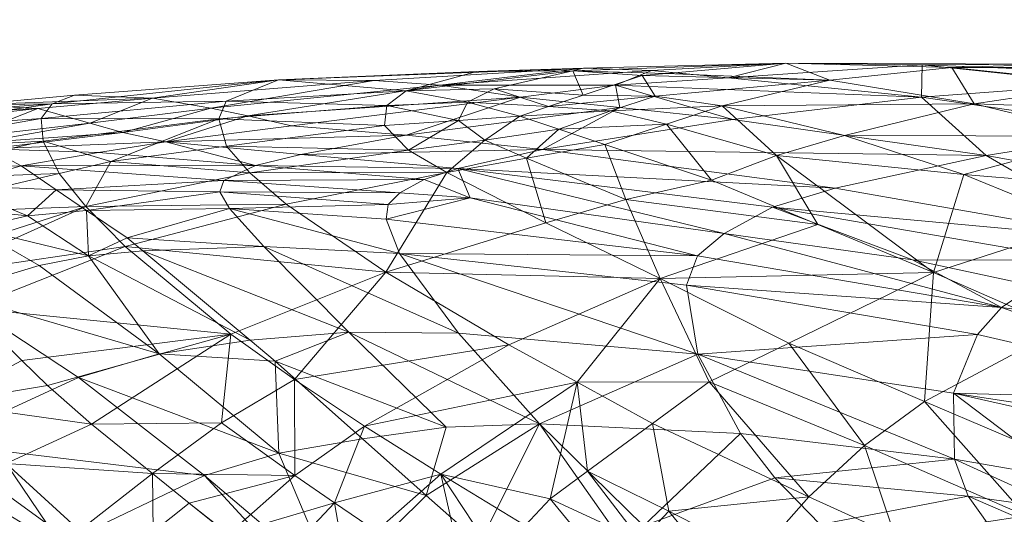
# Model space of a CAD drawing. Header units: millimetres. Extents: x -1219 to 1219, y -1219 to 1219.
# Tile 38 of 53: x 50.69 to 59.64, y 7.7 to 12.19. Entities that reach past the tile are written whole.
import ezdxf

# ---------------------------------------------------------------- set-up
doc = ezdxf.new("R2010")
doc.units = ezdxf.units.MM
doc.layers.add('A-DOOR', color=31, linetype='Continuous')
doc.layers.add('G-IMPT', color=8, linetype='Continuous')

# ---------------------------------------------------------------- blocks, each defined once
blk = doc.blocks.new('AJsmall2 - 3D View - _3D__dwg_AJsmall_AJsmall_193151 - AJsmall_AJsmall_193151-193211-_3D_-3459-View 1')
at = {"layer": 'G-IMPT', "lineweight": 9}
mesh = blk.add_polyface(dxfattribs=at)
corners = [(58.4171, 13.2006, 105.8827), (56.9326, 13.262, 104.6833), (56.7111, 13.2431, 104.9364), (56.8284, 13.0547, 106.3294), (57.4377, 12.9661, 106.9214), (56.4243, 12.9228, 106.8241), (56.9326, 12.8019, 107.3916), (55.9519, 12.7558, 107.2027), (56.3697, 12.6157, 107.7481), (56.1742, 13.065, 105.8076), (55.8585, 12.9603, 106.3198), (55.5986, 12.8741, 106.7414), (57.3414, 12.2901, 109.017), (57.9307, 12.5163, 108.5541), (55.803, 12.5699, 97.592), (57.5357, 12.8441, 98.8108), (59.8368, 12.5162, 97.8273), (56.4666, 13.1536, 100.4339), (57.4913, 13.2219, 101.1611), (59.2508, 13.0451, 100.0596), (56.508, 12.952, 99.3325), (57.8942, 12.0465, 96.0858), (57.4546, 11.8076, 95.4713), (55.0336, 12.3963, 96.9719), (55.1457, 12.1306, 96.1379), (58.4657, 12.2176, 96.665), (55.6032, 13.0452, 99.9208), (55.6594, 12.4917, 107.9996), (56.5607, 12.115, 109.2307), (55.8328, 11.9051, 109.4663), (56.8747, 11.3965, 110.6954), (58.0429, 10.8113, 111.805), (57.3193, 10.459, 112.1877), (56.1206, 10.4571, 111.8817), (56.8026, 10.0795, 112.4654), (56.2129, 9.6464, 112.7824), (58.3079, 11.8888, 110.0189), (55.498, 10.7951, 111.2446), (57.2133, 11.6036, 94.8717), (54.5051, 11.6252, 94.7384), (57.1139, 11.3381, 94.2218), (57.2171, 10.7107, 92.8972), (57.6048, 9.9903, 91.5875), (55.776, 10.076, 91.6029), (55.039, 10.901, 93.1194), (56.0796, 13.2855, 104.135), (55.3647, 13.1214, 105.3805), (56.7949, 13.2876, 101.7124), (58.0152, 13.3538, 103.4468), (56.1768, 13.3105, 102.3337), (54.8723, 13.1561, 100.5482), (55.2082, 13.2777, 103.6655)]
mesh.append_faces([[corners[k] for k in face] for face in [(0, 1, 2), (0, 2, 3), (0, 3, 4), (4, 3, 5), (4, 5, 6), (6, 5, 7), (6, 7, 8), (2, 9, 3), (3, 9, 10), (3, 10, 5), (5, 10, 11), (5, 11, 7), (8, 12, 6), (6, 12, 13), (4, 6, 13), (14, 15, 16), (17, 18, 19), (14, 20, 15), (21, 22, 23), (23, 22, 24), (23, 25, 21), (20, 26, 17), (15, 20, 17), (15, 17, 19), (23, 14, 25), (27, 8, 7), (28, 12, 8), (8, 27, 28), (28, 27, 29), (28, 29, 30), (31, 30, 32), (32, 30, 33), (32, 33, 34), (34, 33, 35), (30, 36, 28), (28, 36, 12), (30, 37, 33), (24, 22, 38), (39, 38, 40), (39, 40, 41), (42, 43, 41), (41, 43, 44), (9, 2, 45), (9, 45, 46), (9, 46, 10), (47, 18, 17), (48, 18, 47), (2, 1, 45), (45, 1, 48), (45, 48, 49), (49, 48, 47), (49, 47, 50), (50, 47, 17), (49, 51, 45)]])
mesh = blk.add_polyface(dxfattribs=at)
corners = [(61.6076, 12.1792, 109.8369), (60.7316, 11.8959, 110.3325), (62.9657, 10.9571, 112.2662), (59.3593, 11.4523, 111.1089), (60.5214, 10.9424, 112.0212), (62.3908, 13.2169, 102.7123), (61.3501, 13.1162, 101.0884), (60.8845, 13.1658, 101.3826), (59.2549, 13.3394, 102.4126), (60.4694, 13.3446, 103.4227), (60.8313, 13.3144, 103.7629), (62.0974, 12.2652, 109.528), (60.937, 12.6906, 108.3812), (59.6361, 12.3437, 109.2693), (58.5508, 12.6984, 108.1186), (59.7289, 12.9842, 107.1495), (58.4171, 13.2006, 105.8827), (57.4377, 12.9661, 106.9214), (58.0152, 13.3538, 103.4468), (59.5256, 13.3147, 104.8116), (60.9465, 13.1664, 106.1359), (62.2794, 13.1933, 105.1245), (57.9307, 12.5163, 108.5541), (57.3414, 12.2901, 109.017), (58.3079, 11.8888, 110.0189), (62.2482, 12.9019, 107.4313), (56.9326, 13.262, 104.6833), (63.019, 10.7415, 93.6456), (60.2707, 11.3314, 94.5956), (60.683, 11.5634, 95.1566), (59.169, 11.5678, 94.9764), (57.8942, 12.0465, 96.0858), (57.4546, 11.8076, 95.4713), (58.4657, 12.2176, 96.665), (61.1647, 11.7461, 95.7021), (57.4913, 13.2219, 101.1611), (59.2508, 13.0451, 100.0596), (61.2999, 12.7502, 99.0474), (62.757, 12.8812, 100.3606), (57.5357, 12.8441, 98.8108), (59.8368, 12.5162, 97.8273), (62.2965, 12.0702, 96.8259), (55.803, 12.5699, 97.592), (56.8747, 11.3965, 110.6954), (58.0429, 10.8113, 111.805), (59.9775, 11.1344, 94.0712), (57.1139, 11.3381, 94.2218), (57.2133, 11.6036, 94.8717)]
mesh.append_faces([[corners[k] for k in face] for face in [(0, 1, 2), (3, 4, 1), (5, 6, 7), (5, 7, 8), (5, 8, 9), (9, 10, 5), (11, 12, 0), (13, 1, 0), (13, 0, 12), (14, 13, 12), (15, 16, 17), (9, 8, 18), (9, 18, 19), (9, 19, 10), (10, 19, 20), (10, 20, 21), (13, 14, 22), (3, 13, 22), (13, 3, 1), (22, 23, 24), (22, 24, 3), (25, 20, 15), (15, 20, 19), (15, 19, 16), (16, 19, 18), (16, 18, 26), (17, 22, 14), (17, 14, 15), (12, 15, 14), (15, 12, 25), (27, 28, 29), (29, 28, 30), (29, 30, 31), (31, 30, 32), (31, 33, 34), (31, 34, 29), (35, 8, 36), (36, 8, 7), (36, 7, 37), (37, 7, 6), (37, 6, 38), (39, 36, 40), (40, 36, 37), (40, 37, 41), (40, 33, 42), (33, 40, 34), (34, 40, 41), (43, 44, 3), (43, 3, 24), (45, 46, 47), (47, 32, 45), (45, 32, 30), (45, 30, 28), (8, 35, 18)]])
mesh = blk.add_polyface(dxfattribs=at)
corners = [(55.0336, 12.3963, 96.9719), (54.727, 12.2976, 96.6485), (53.1935, 12.4248, 97.0907), (53.6081, 12.5249, 97.435), (54.5655, 12.6998, 98.0855), (55.803, 12.5699, 97.592), (56.508, 12.952, 99.3325), (55.1457, 12.1306, 96.1379), (54.506, 12.1761, 96.301), (52.9066, 12.2898, 96.7088), (53.523, 12.7839, 98.6844), (55.6032, 13.0452, 99.9208), (55.2807, 12.6546, 107.3565), (54.5852, 12.5656, 107.3766), (54.935, 12.3604, 108.1155), (53.5491, 10.4797, 111.0254), (54.1857, 10.056, 111.7754), (55.498, 10.7951, 111.2446), (54.3794, 11.4558, 109.8448), (54.3676, 12.7875, 106.6007), (55.041, 12.8349, 106.6777), (55.5986, 12.8741, 106.7414), (55.9519, 12.7558, 107.2027), (53.1418, 12.3567, 107.3927), (53.473, 12.0722, 108.2582), (55.6594, 12.4917, 107.9996), (55.8328, 11.9051, 109.4663), (56.8747, 11.3965, 110.6954), (56.1206, 10.4571, 111.8817), (54.8808, 9.6207, 112.4637), (53.3726, 10.6469, 92.5261), (54.042, 10.9115, 93.0982), (54.9284, 10.0464, 91.5089), (54.167, 9.9405, 91.3608), (53.2706, 11.689, 94.8719), (55.039, 10.901, 93.1194), (55.776, 10.076, 91.6029), (54.4011, 12.0699, 95.9386), (54.3816, 11.9364, 95.549), (57.2133, 11.6036, 94.8717), (54.5051, 11.6252, 94.7384), (57.2171, 10.7107, 92.8972), (54.8723, 13.1561, 100.5482), (54.2731, 13.1967, 101.2754), (56.1768, 13.3105, 102.3337), (55.1211, 13.001, 106.0071), (54.3873, 12.9701, 105.8222), (54.5637, 13.1043, 105.0775), (53.1244, 12.877, 99.0349), (56.4666, 13.1536, 100.4339), (53.404, 13.202, 102.8954), (55.2082, 13.2777, 103.6655), (56.0796, 13.2855, 104.135), (55.3647, 13.1214, 105.3805), (55.8585, 12.9603, 106.3198)]
mesh.append_faces([[corners[k] for k in face] for face in [(0, 1, 2), (3, 4, 5), (5, 4, 6), (0, 7, 1), (1, 7, 8), (1, 8, 9), (4, 10, 11), (4, 11, 6), (5, 0, 3), (12, 13, 14), (15, 16, 17), (15, 17, 18), (19, 13, 20), (20, 13, 12), (20, 12, 21), (21, 12, 22), (14, 13, 23), (14, 24, 18), (22, 12, 25), (25, 12, 14), (25, 14, 26), (26, 14, 18), (27, 26, 18), (27, 18, 17), (28, 17, 16), (28, 16, 29), (30, 31, 32), (30, 32, 33), (34, 35, 31), (31, 35, 36), (31, 36, 32), (37, 8, 7), (38, 37, 7), (38, 7, 39), (38, 39, 40), (41, 35, 40), (34, 40, 35), (42, 43, 44), (45, 20, 21), (46, 19, 20), (46, 20, 45), (47, 46, 45), (48, 42, 11), (11, 10, 48), (42, 49, 11), (50, 47, 51), (43, 50, 44), (44, 50, 51), (52, 51, 47), (52, 47, 53), (53, 47, 45), (53, 45, 54), (54, 45, 21)]])
mesh = blk.add_polyface(dxfattribs=at)
corners = [(53.1935, 12.4248, 97.0907), (51.0646, 12.4208, 97.1785), (51.7678, 12.5419, 97.6234), (51.6523, 12.0517, 107.504), (51.4079, 12.3512, 106.5344), (49.834, 11.9833, 106.7064), (51.8805, 12.4617, 106.4828), (52.9709, 10.8931, 110.2198), (51.07, 10.6533, 109.726), (51.3018, 10.4244, 110.1952), (53.1418, 12.3567, 107.3927), (50.2786, 11.4349, 108.1241), (50.5903, 11.1271, 108.755), (52.0095, 11.6881, 108.459), (50.1636, 11.5767, 107.7574), (51.7027, 10.0731, 110.807), (52.9066, 12.2898, 96.7088), (51.3831, 12.2042, 96.4857), (52.8712, 12.1842, 96.2832), (51.6586, 12.017, 95.8866), (52.9589, 12.0345, 95.8161), (52.0266, 11.7668, 95.086), (51.6869, 12.8096, 98.9195), (51.2163, 12.9423, 99.9875), (52.2587, 13.0376, 100.3509), (51.3447, 12.9844, 103.3871), (51.5477, 13.0639, 102.3505), (50.5997, 12.9758, 102.1995), (49.5702, 12.7342, 103.3267), (51.2459, 12.8528, 104.4338), (50.7736, 12.577, 97.9171), (51.9869, 12.7237, 98.4273), (52.3795, 12.6403, 98.0048), (50.1534, 12.8255, 99.8073), (50.5462, 12.6782, 98.5727), (50.6756, 12.6297, 98.1658), (49.6708, 12.2872, 105.5918), (51.2629, 12.6472, 105.4777), (49.5283, 12.5522, 104.6195), (50.0106, 12.8791, 100.2561), (53.404, 13.202, 102.8954), (52.9287, 13.0099, 104.6545), (52.8596, 12.8487, 105.5703), (52.7898, 12.9463, 99.4408), (50.3372, 10.2652, 109.9779), (51.6768, 11.6037, 94.6491), (50.45, 12.2451, 96.6459), (51.1201, 11.9661, 95.6743), (52.3182, 10.7139, 92.6393), (51.2283, 11.5155, 94.4217), (52.169, 11.6483, 94.8151), (50.6373, 11.8562, 95.3657), (50.4129, 11.2696, 93.8299), (51.5839, 10.4988, 92.206), (50.2865, 9.9026, 91.1059)]
mesh.append_faces([[corners[k] for k in face] for face in [(0, 1, 2), (3, 4, 5), (4, 3, 6), (7, 8, 9), (10, 6, 3), (11, 12, 13), (11, 13, 3), (11, 3, 14), (9, 15, 7), (7, 13, 12), (7, 12, 8), (16, 17, 1), (18, 19, 17), (20, 21, 19), (22, 23, 24), (25, 26, 27), (25, 28, 29), (30, 31, 32), (30, 32, 2), (30, 2, 1), (33, 23, 34), (34, 23, 22), (34, 22, 35), (36, 4, 37), (38, 37, 29), (23, 39, 27), (23, 27, 24), (24, 27, 26), (40, 26, 25), (41, 25, 29), (42, 29, 37), (42, 37, 6), (6, 37, 4), (30, 35, 31), (31, 35, 22), (31, 22, 43), (43, 22, 24), (44, 15, 9), (12, 44, 8), (8, 44, 9), (19, 21, 45), (1, 17, 46), (46, 17, 47), (48, 49, 45), (21, 50, 45), (17, 19, 47), (47, 19, 45), (47, 45, 51), (51, 45, 49), (51, 49, 52), (52, 49, 48), (52, 48, 53), (54, 52, 53)]])
mesh = blk.add_polyface(dxfattribs=at)
corners = [(54.727, 12.2976, 96.6485), (52.9066, 12.2898, 96.7088), (53.1935, 12.4248, 97.0907), (51.0646, 12.4208, 97.1785), (54.5655, 12.6998, 98.0855), (53.6081, 12.5249, 97.435), (52.3795, 12.6403, 98.0048), (53.523, 12.7839, 98.6844), (51.7678, 12.5419, 97.6234), (55.0336, 12.3963, 96.9719), (53.5491, 10.4797, 111.0254), (54.3794, 11.4558, 109.8448), (52.9709, 10.8931, 110.2198), (53.1418, 12.3567, 107.3927), (52.9307, 12.5993, 106.5326), (51.8805, 12.4617, 106.4828), (53.473, 12.0722, 108.2582), (51.6523, 12.0517, 107.504), (52.0095, 11.6881, 108.459), (51.7027, 10.0731, 110.807), (52.884, 10.0869, 111.2638), (53.5512, 9.6079, 112.034), (54.5852, 12.5656, 107.3766), (54.3676, 12.7875, 106.6007), (54.935, 12.3604, 108.1155), (52.9589, 12.0345, 95.8161), (54.3816, 11.9364, 95.549), (54.5051, 11.6252, 94.7384), (52.0266, 11.7668, 95.086), (53.2706, 11.689, 94.8719), (52.169, 11.6483, 94.8151), (54.042, 10.9115, 93.0982), (53.1453, 10.836, 92.9584), (51.6586, 12.017, 95.8866), (52.8712, 12.1842, 96.2832), (54.4011, 12.0699, 95.9386), (53.3726, 10.6469, 92.5261), (51.3831, 12.2042, 96.4857), (54.506, 12.1761, 96.301), (52.8596, 12.8487, 105.5703), (54.2731, 13.1967, 101.2754), (54.8723, 13.1561, 100.5482), (52.7898, 12.9463, 99.4408), (53.1244, 12.877, 99.0349), (51.9869, 12.7237, 98.4273), (54.3873, 12.9701, 105.8222), (52.9287, 13.0099, 104.6545), (54.5637, 13.1043, 105.0775), (53.404, 13.202, 102.8954), (52.2587, 13.0376, 100.3509), (51.5477, 13.0639, 102.3505), (51.3447, 12.9844, 103.3871), (51.2459, 12.8528, 104.4338), (51.6768, 11.6037, 94.6491), (52.3182, 10.7139, 92.6393), (53.4074, 9.8113, 91.0601), (54.167, 9.9405, 91.3608), (51.5839, 10.4988, 92.206)]
mesh.append_faces([[corners[k] for k in face] for face in [(0, 1, 2), (2, 1, 3), (4, 5, 6), (6, 7, 4), (8, 6, 2), (5, 2, 6), (2, 5, 9), (10, 11, 12), (13, 14, 15), (16, 13, 17), (16, 17, 18), (12, 19, 20), (12, 20, 10), (10, 20, 21), (22, 23, 14), (22, 14, 13), (24, 13, 16), (11, 16, 18), (11, 18, 12), (25, 26, 27), (28, 29, 30), (30, 29, 31), (30, 31, 32), (33, 34, 25), (35, 25, 34), (25, 35, 26), (32, 31, 36), (37, 1, 34), (34, 1, 38), (34, 38, 35), (27, 29, 25), (25, 29, 28), (15, 14, 39), (40, 41, 42), (42, 41, 43), (42, 43, 44), (43, 7, 6), (43, 6, 44), (39, 14, 23), (39, 23, 45), (46, 39, 45), (46, 45, 47), (46, 47, 48), (49, 50, 48), (48, 51, 46), (39, 46, 52), (42, 49, 40), (40, 49, 48), (53, 30, 32), (53, 32, 54), (54, 32, 36), (54, 36, 55), (55, 36, 56), (57, 54, 55)]])
mesh = blk.add_polyface(dxfattribs=at)
corners = [(49.834, 11.9833, 106.7064), (50.1636, 11.5767, 107.7574), (51.6523, 12.0517, 107.504), (50.0106, 12.8791, 100.2561), (49.6477, 12.8634, 102.1698), (50.5997, 12.9758, 102.1995), (49.5995, 12.8613, 102.4238), (51.3447, 12.9844, 103.3871), (49.5702, 12.7342, 103.3267), (51.4079, 12.3512, 106.5344), (49.6708, 12.2872, 105.5918), (49.5283, 12.5522, 104.6195), (51.2629, 12.6472, 105.4777), (51.2459, 12.8528, 104.4338), (51.2163, 12.9423, 99.9875), (50.1534, 12.8255, 99.8073), (50.45, 12.2451, 96.6459), (51.1201, 11.9661, 95.6743), (49.9217, 12.0942, 96.1882), (50.6373, 11.8562, 95.3657), (49.444, 11.9577, 95.7742), (49.2693, 12.42, 97.6424), (50.7736, 12.577, 97.9171), (51.0646, 12.4208, 97.1785), (48.9768, 12.7662, 99.8891), (50.5462, 12.6782, 98.5727), (48.0884, 12.4195, 97.9475), (47.7795, 12.3991, 98.0345), (47.8523, 12.5701, 99.048), (48.6399, 12.7479, 102.2695), (47.7739, 12.6656, 100.152), (49.209, 12.6332, 98.7155), (45.3019, 12.3495, 99.7823), (47.758, 12.1645, 104.8344), (47.6494, 12.4207, 103.663), (45.7539, 11.8867, 104.256), (47.9601, 11.8246, 105.9843), (45.9847, 11.5475, 105.408), (50.6756, 12.6297, 98.1658), (45.4029, 12.3579, 100.847), (47.6785, 12.6709, 101.3071), (47.6281, 12.5885, 102.4827), (45.5936, 12.1329, 103.1008), (48.723, 12.2013, 96.7132), (47.4082, 12.2155, 97.1034), (46.8708, 11.9599, 96.2055), (48.0074, 11.9098, 95.8157), (49.0258, 11.7771, 95.2982)]
mesh.append_faces([[corners[k] for k in face] for face in [(0, 1, 2), (3, 4, 5), (5, 4, 6), (7, 5, 6), (7, 6, 8), (0, 9, 10), (11, 10, 12), (11, 13, 8), (14, 15, 3), (16, 17, 18), (18, 17, 19), (18, 19, 20), (21, 22, 23), (24, 15, 25), (26, 27, 28), (29, 24, 30), (21, 26, 31), (31, 26, 28), (31, 28, 30), (28, 32, 30), (29, 4, 24), (24, 4, 3), (24, 3, 15), (33, 34, 35), (0, 10, 36), (36, 10, 33), (36, 33, 37), (30, 24, 31), (25, 31, 24), (31, 25, 21), (21, 25, 38), (21, 38, 22), (30, 39, 40), (30, 40, 29), (29, 40, 41), (29, 41, 34), (34, 41, 42), (10, 11, 33), (33, 11, 34), (34, 11, 8), (34, 8, 29), (29, 8, 6), (29, 6, 4), (23, 16, 21), (21, 16, 43), (21, 43, 26), (26, 43, 44), (45, 44, 43), (45, 43, 46), (16, 18, 43), (43, 18, 20), (43, 20, 46), (46, 20, 47), (44, 27, 26)]])
mesh = blk.add_polyface(dxfattribs=at)
corners = [(60.5214, 10.9424, 112.0212), (61.659, 10.4434, 112.9141), (62.2895, 10.7257, 112.5773), (60.7316, 11.8959, 110.3325), (62.0592, 9.144, 114.3924), (61.0995, 10.1036, 113.2823), (60.617, 9.7109, 113.6704), (61.8117, 8.6449, 114.7546), (60.1972, 9.2398, 114.0576), (59.8259, 8.7071, 114.4065), (59.0078, 9.0602, 113.9908), (59.3593, 11.4523, 111.1089), (59.2772, 10.2787, 112.8011), (58.0429, 10.8113, 111.805), (58.7316, 9.8793, 113.1812), (57.3193, 10.459, 112.1877), (58.2262, 9.4123, 113.5387), (62.3777, 9.5769, 113.9954), (57.7499, 8.8756, 113.8616), (61.9207, 8.6419, 89.9317), (61.3741, 8.9126, 90.2376), (61.4299, 9.0226, 90.4089), (62.3315, 8.8235, 90.1986), (61.4804, 9.1006, 90.5413), (61.622, 9.3193, 90.9126), (61.2235, 8.6257, 89.8202), (60.7219, 8.9657, 90.2597), (60.4421, 8.6573, 89.8003), (59.9533, 9.0284, 90.2857), (58.8386, 8.7192, 89.7647), (58.3279, 9.1609, 90.3406), (59.5515, 9.7549, 91.368), (59.6743, 9.4206, 90.8421), (57.9165, 9.5855, 90.9543), (57.6048, 9.9903, 91.5875), (57.2171, 10.7107, 92.8972), (59.5405, 10.3563, 92.4303), (59.9775, 11.1344, 94.0712), (59.7604, 10.8904, 93.5237), (57.1139, 11.3381, 94.2218), (60.2707, 11.3314, 94.5956), (63.019, 10.7415, 93.6456), (62.4266, 10.2744, 92.6584), (60.56, 9.2953, 90.7337), (60.5643, 9.579, 91.1791), (61.9417, 9.8134, 91.7511), (62.0459, 9.9742, 92.0242)]
mesh.append_faces([[corners[k] for k in face] for face in [(0, 1, 2), (3, 0, 2), (4, 5, 6), (7, 4, 6), (7, 6, 8), (7, 8, 9), (9, 8, 10), (0, 11, 12), (12, 11, 13), (12, 13, 14), (14, 13, 15), (14, 15, 16), (17, 1, 5), (5, 1, 0), (6, 5, 0), (6, 0, 12), (8, 6, 12), (8, 12, 14), (8, 14, 10), (10, 14, 16), (10, 16, 18), (19, 20, 21), (22, 23, 24), (20, 25, 26), (26, 27, 28), (29, 28, 27), (28, 29, 30), (31, 32, 33), (31, 33, 34), (31, 34, 35), (31, 35, 36), (37, 38, 39), (37, 40, 41), (37, 41, 42), (37, 42, 38), (21, 20, 26), (21, 26, 43), (23, 43, 44), (23, 44, 24), (24, 44, 45), (46, 45, 36), (36, 45, 44), (36, 44, 31), (31, 44, 43), (31, 43, 32), (32, 43, 26), (35, 39, 38), (35, 38, 36), (36, 38, 42), (36, 42, 46), (26, 28, 32), (32, 28, 30), (32, 30, 33)]])
mesh = blk.add_polyface(dxfattribs=at)
corners = [(50.8256, 8.6104, 111.6399), (50.62, 8.8045, 111.5035), (50.4881, 8.627, 111.498), (50.3372, 10.2652, 109.9779), (50.9263, 9.7157, 110.8899), (51.7027, 10.0731, 110.807), (50.7993, 7.8886, 111.1772), (50.8325, 7.9854, 111.3733), (50.5506, 8.1168, 111.3835), (51.4613, 7.8556, 111.4874), (51.4997, 7.9448, 111.672), (51.165, 7.9683, 111.5254), (51.1299, 7.8804, 111.3345), (50.8827, 8.1073, 111.5382), (51.6323, 8.2281, 111.9413), (51.9636, 8.2306, 112.098), (51.7263, 8.4028, 112.0224), (51.3921, 8.4051, 111.872), (51.8385, 8.5853, 112.066), (52.058, 8.4046, 112.1772), (52.2954, 8.2303, 112.2511), (52.3959, 8.4031, 112.3149), (52.1743, 8.5852, 112.2096), (51.301, 8.7744, 111.7729), (50.9273, 9.1396, 111.4251), (50.7684, 8.9765, 111.4751), (51.5062, 8.5862, 111.9124), (51.1683, 8.5944, 111.7706), (50.9605, 8.7877, 111.638), (51.4447, 8.9486, 111.7522), (50.5903, 9.4648, 111.0139), (51.9684, 8.765, 112.0712), (51.5947, 9.1086, 111.7174), (52.4554, 8.9358, 112.1667), (52.265, 9.0948, 111.9984), (52.2565, 9.6265, 111.4742), (51.0002, 8.3329, 111.7044), (50.7101, 8.4352, 111.6024), (50.5016, 7.9869, 111.2149), (50.4679, 7.8854, 111.0189), (51.2955, 8.235, 111.7965), (51.5042, 9.0194, 89.8366), (52.7357, 8.005, 88.6918), (50.3844, 8.2568, 88.8601), (52.0772, 7.6399, 88.2761), (52.7313, 9.6067, 90.7061), (50.2865, 9.9026, 91.1059), (51.5839, 10.4988, 92.206)]
mesh.append_faces([[corners[k] for k in face] for face in [(0, 1, 2), (3, 4, 5), (6, 7, 8), (9, 10, 11), (12, 11, 7), (7, 11, 13), (7, 13, 8), (14, 15, 16), (14, 16, 17), (18, 16, 19), (19, 16, 15), (19, 15, 20), (19, 21, 22), (19, 22, 18), (23, 24, 25), (17, 26, 27), (27, 26, 23), (27, 23, 28), (25, 28, 23), (17, 16, 26), (26, 16, 18), (23, 26, 18), (23, 18, 29), (23, 29, 24), (30, 24, 29), (25, 24, 30), (22, 31, 18), (18, 31, 32), (18, 32, 29), (29, 32, 4), (29, 4, 30), (30, 4, 3), (22, 33, 31), (31, 34, 32), (32, 34, 35), (32, 35, 4), (4, 35, 5), (36, 0, 37), (37, 0, 2), (8, 38, 6), (6, 38, 39), (25, 1, 28), (28, 1, 0), (28, 0, 27), (27, 0, 36), (27, 36, 17), (17, 36, 40), (17, 40, 14), (41, 42, 43), (43, 42, 44), (45, 41, 46), (46, 41, 43), (46, 47, 45)]])
mesh = blk.add_polyface(dxfattribs=at)
corners = [(54.0102, 8.7973, 112.7999), (53.824, 8.4101, 112.8499), (54.2181, 8.6489, 112.9358), (53.9943, 8.3066, 112.8903), (53.9121, 9.3581, 112.3842), (53.5512, 9.6079, 112.034), (52.9484, 9.0751, 112.2365), (53.3562, 8.7654, 112.5222), (52.884, 10.0869, 111.2638), (51.7027, 10.0731, 110.807), (52.2565, 9.6265, 111.4742), (52.5903, 9.3572, 111.8763), (53.5491, 10.4797, 111.0254), (54.1857, 10.056, 111.7754), (53.2013, 8.6022, 112.5762), (52.5179, 8.5854, 112.3325), (52.6539, 8.7662, 112.3186), (52.4554, 8.9358, 112.1667), (53.4185, 8.4336, 112.691), (53.6474, 8.2677, 112.7818), (53.0805, 8.4161, 112.5616), (53.221, 8.0718, 112.5671), (53.556, 8.0902, 112.7048), (53.3115, 8.2472, 112.647), (52.9733, 8.2312, 112.5161), (52.7391, 8.405, 112.4377), (53.8883, 8.1089, 112.8476), (52.2954, 8.2303, 112.2511), (52.5878, 8.1438, 112.3465), (52.3959, 8.4031, 112.3149), (52.058, 8.4046, 112.1772), (53.8134, 7.9488, 112.7361), (54.0818, 7.8253, 112.7455), (52.265, 9.0948, 111.9984), (52.8074, 9.1822, 112.1378), (52.8173, 7.9253, 112.3031), (52.1743, 8.5852, 112.2096), (51.9684, 8.765, 112.0712), (53.7095, 8.5448, 89.3064), (52.7357, 8.005, 88.6918), (51.5042, 9.0194, 89.8366), (53.9169, 8.6062, 89.3921), (52.7313, 9.6067, 90.7061), (53.4074, 9.8113, 91.0601), (51.5839, 10.4988, 92.206)]
mesh.append_faces([[corners[k] for k in face] for face in [(0, 1, 2), (2, 1, 3), (4, 5, 6), (4, 6, 7), (4, 7, 0), (0, 7, 1), (8, 9, 10), (5, 8, 10), (5, 10, 11), (5, 11, 6), (12, 5, 13), (13, 5, 4), (14, 7, 6), (15, 16, 17), (7, 14, 1), (1, 14, 18), (1, 18, 19), (16, 15, 20), (21, 22, 23), (21, 23, 24), (24, 23, 20), (24, 20, 25), (15, 25, 20), (26, 3, 19), (19, 3, 1), (27, 28, 29), (27, 29, 30), (31, 32, 26), (22, 31, 26), (22, 26, 19), (22, 19, 23), (23, 19, 18), (23, 18, 20), (20, 18, 14), (20, 14, 16), (16, 14, 6), (16, 6, 17), (33, 17, 34), (33, 34, 11), (33, 11, 10), (35, 21, 24), (35, 24, 28), (28, 24, 25), (28, 25, 29), (29, 25, 15), (29, 15, 36), (36, 15, 17), (37, 17, 33), (38, 39, 40), (41, 38, 42), (42, 38, 40), (43, 42, 44), (42, 43, 41)]])
mesh = blk.add_polyface(dxfattribs=at)
corners = [(55.1177, 8.5566, 113.2462), (55.0051, 8.3776, 113.2358), (55.2255, 8.238, 113.3506), (54.8939, 8.2007, 113.2256), (55.1318, 8.0617, 113.3001), (55.0546, 7.8956, 113.2073), (54.8059, 8.0321, 113.162), (54.7278, 7.8609, 113.0641), (55.3786, 8.8624, 113.1642), (55.6641, 8.4512, 113.4715), (55.5572, 8.2759, 113.4625), (55.7883, 8.1385, 113.544), (55.4623, 8.1, 113.4206), (55.706, 7.9697, 113.4744), (55.3819, 7.9322, 113.3412), (55.7807, 8.6206, 113.4532), (55.6463, 9.1519, 113.0564), (54.8808, 9.6207, 112.4637), (55.8724, 9.3963, 112.9654), (56.1206, 10.4571, 111.8817), (54.6567, 8.3501, 113.1597), (54.4839, 8.0091, 113.0063), (54.3195, 8.323, 113.0431), (54.2389, 8.158, 112.9482), (54.2181, 8.6489, 112.9358), (54.5538, 8.1721, 113.1229), (54.4333, 8.4993, 113.057), (54.6905, 8.835, 113.0073), (54.2914, 9.1008, 112.7104), (53.9943, 8.3066, 112.8903), (54.1857, 10.056, 111.7754), (53.9121, 9.3581, 112.3842), (54.0102, 8.7973, 112.7999), (55.776, 10.076, 91.6029), (55.2351, 8.9963, 89.9372), (54.7466, 9.4252, 90.5107), (54.9284, 10.0464, 91.5089), (54.167, 9.9405, 91.3608), (54.0818, 7.8253, 112.7455), (53.8883, 8.1089, 112.8476), (53.7095, 8.5448, 89.3064), (53.9169, 8.6062, 89.3921), (55.1062, 7.5964, 88.3353), (56.4409, 7.976, 88.8187), (53.4074, 9.8113, 91.0601)]
mesh.append_faces([[corners[k] for k in face] for face in [(0, 1, 2), (2, 1, 3), (2, 3, 4), (4, 3, 5), (5, 6, 7), (8, 0, 9), (9, 0, 10), (11, 10, 12), (13, 12, 14), (10, 0, 2), (10, 2, 12), (12, 2, 4), (12, 4, 14), (14, 4, 5), (15, 8, 9), (8, 16, 17), (17, 16, 18), (17, 18, 19), (20, 3, 1), (21, 22, 23), (23, 22, 24), (7, 6, 25), (25, 6, 20), (25, 20, 26), (26, 20, 1), (26, 1, 27), (27, 1, 0), (0, 8, 17), (0, 17, 28), (0, 28, 27), (24, 29, 23), (17, 30, 31), (17, 31, 28), (32, 28, 31), (27, 28, 32), (27, 32, 24), (27, 24, 26), (22, 26, 24), (26, 22, 25), (25, 22, 21), (25, 21, 7), (33, 34, 35), (35, 36, 33), (36, 35, 37), (38, 21, 23), (38, 23, 39), (39, 23, 29), (40, 41, 42), (42, 41, 34), (34, 43, 42), (44, 37, 35), (41, 44, 35), (41, 35, 34)]])
mesh = blk.add_polyface(dxfattribs=at)
corners = [(57.7148, 7.7929, 114.098), (57.7849, 7.9726, 114.1653), (57.3203, 8.2118, 114.0248), (57.8668, 8.1567, 114.1944), (57.525, 8.5706, 113.9832), (56.8745, 8.4561, 113.8389), (56.7674, 8.2709, 113.8552), (57.2307, 8.0225, 114.0021), (55.6641, 8.4512, 113.4715), (55.5572, 8.2759, 113.4625), (55.7883, 8.1385, 113.544), (55.4623, 8.1, 113.4206), (55.706, 7.9697, 113.4744), (56.0264, 8.0065, 113.6089), (56.2721, 7.8817, 113.655), (56.3469, 8.0435, 113.7339), (56.1123, 8.1761, 113.6634), (56.2133, 8.3514, 113.6765), (55.7807, 8.6206, 113.4532), (56.4464, 8.6997, 113.6141), (56.589, 7.9165, 113.7857), (56.9094, 7.9623, 113.8989), (56.6709, 8.0879, 113.8405), (55.3786, 8.8624, 113.1642), (57.1538, 7.8431, 113.9429), (58.2262, 9.4123, 113.5387), (57.3193, 10.459, 112.1877), (56.8026, 10.0795, 112.4654), (56.9522, 9.2848, 113.3571), (56.2129, 9.6464, 112.7824), (56.6974, 9.0146, 113.4943), (55.8724, 9.3963, 112.9654), (55.6463, 9.1519, 113.0564), (57.7499, 8.8756, 113.8616), (56.1206, 10.4571, 111.8817), (55.2351, 8.9963, 89.9372), (56.4314, 9.1468, 90.1992), (56.4409, 7.976, 88.8187), (57.8632, 8.2046, 89.0778), (56.8577, 7.6234, 88.432), (58.3279, 9.1609, 90.3406), (56.7228, 9.149, 90.221), (55.776, 10.076, 91.6029), (57.9165, 9.5855, 90.9543), (57.6048, 9.9903, 91.5875)]
mesh.append_faces([[corners[k] for k in face] for face in [(0, 1, 2), (2, 1, 3), (2, 3, 4), (5, 6, 7), (8, 9, 10), (10, 11, 12), (13, 14, 15), (13, 15, 16), (16, 15, 17), (16, 17, 18), (18, 17, 19), (20, 21, 22), (22, 21, 6), (19, 23, 18), (18, 8, 16), (16, 8, 10), (16, 10, 13), (13, 10, 12), (4, 5, 2), (7, 2, 5), (2, 7, 0), (6, 21, 7), (7, 21, 24), (25, 26, 27), (25, 27, 28), (28, 27, 29), (28, 29, 30), (30, 29, 31), (30, 31, 19), (19, 31, 32), (19, 32, 23), (33, 25, 28), (4, 33, 28), (4, 28, 30), (4, 30, 5), (5, 30, 19), (6, 5, 19), (6, 19, 17), (6, 17, 22), (22, 17, 15), (22, 15, 20), (20, 15, 14), (34, 31, 29), (35, 36, 37), (37, 36, 38), (37, 38, 39), (40, 38, 41), (36, 41, 38), (41, 36, 42), (42, 36, 35), (43, 40, 41), (44, 43, 41), (44, 41, 42)]])
blk = doc.blocks.new('AJsmall2 - 3D View - _3D__dwg_AJsmall_AJsmall_193151 - AJsmall_AJsmall_193151-193215-_3D_-3460-View 1')
blk.add_blockref('AJsmall2 - 3D View - _3D__dwg_AJsmall_AJsmall_193151 - AJsmall_AJsmall_193151-193211-_3D_-3459-View 1', (45.0534, 31.5467))
blk = doc.blocks.new('AJsmall2 - 3D View - _3D__dwg-3456-View 1')
at = {"extrusion": (0, 1, 0)}
blk.add_blockref('AJsmall2 - 3D View - _3D__dwg_AJsmall_AJsmall_193151 - AJsmall_AJsmall_193151-193215-_3D_-3460-View 1', (0, 0), dxfattribs=at)
blk = doc.blocks.new('AJsmall2 - 3D View - _3D__dwg_AJsmall_AJsmall_193151 - AJsmall_AJsmall_193151-193215-_3D_-V1-View 1')
blk.add_blockref('AJsmall2 - 3D View - _3D__dwg_AJsmall_AJsmall_193151 - AJsmall_AJsmall_193151-193211-_3D_-3459-View 1', (45.0534, 31.5467))

msp = doc.modelspace()

# ---------------------------------------------------------------- block references
at = {"layer": 'G-IMPT', "lineweight": 9, "extrusion": (0, -1, 0), "zscale": -1, "rotation": 180}
msp.add_blockref('AJsmall2 - 3D View - _3D__dwg-3456-View 1', (-45.4129, -5.3451, 33.1024), dxfattribs=at)
at = {"layer": 'G-IMPT', "lineweight": 9}
msp.add_blockref('AJsmall2 - 3D View - _3D__dwg_AJsmall_AJsmall_193151 - AJsmall_AJsmall_193151-193215-_3D_-V1-View 1', (-45.4129, -33.1024, -35.642), dxfattribs=at)

# ---------------------------------------------------------------- meshes
at = {"layer": 'A-DOOR', "lineweight": 18}
mesh = msp.add_polyface(dxfattribs=at)
corners = [(-1219.2, 1219.2, -0.4935), (-1219.2, -1219.2, -0.4935), (1219.2, -1219.2, -0.4935), (1219.2, 1219.2, -0.4935)]
mesh.append_faces([[corners[k] for k in face] for face in [(0, 1, 2, 3)]])
mesh = msp.add_polyface(dxfattribs=at)
corners = [(1219.2, -1219.2, -40.4935), (-1219.2, -1219.2, -40.4935), (-1219.2, 1219.2, -40.4935), (1219.2, 1219.2, -40.4935)]
mesh.append_faces([[corners[k] for k in face] for face in [(0, 1, 2, 3)]])

doc.saveas('drawing.dxf')
